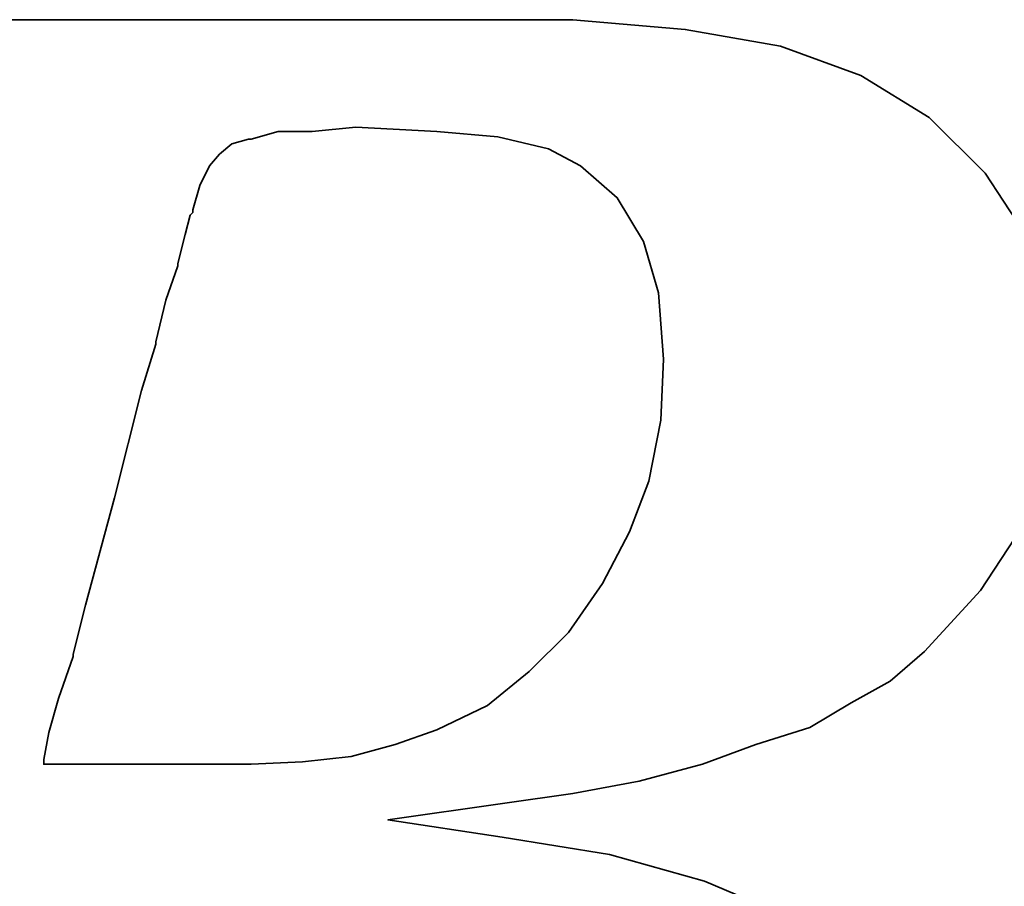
# Model space of a CAD drawing. Header units: inches. Extents: x 22 to 529, y 46 to 401.
# Tile 31 of 50: x 203.64 to 205.01, y 112.56 to 113.76. Entities that reach past the tile are written whole.
import ezdxf

# ---------------------------------------------------------------- set-up
doc = ezdxf.new("R2010")
doc.units = ezdxf.units.IN
doc.header["$LTSCALE"] = 0.1
doc.layers.add('DIM', color=4, linetype='Continuous')
doc.layers.add('layer 1', color=7, linetype='Continuous')

# ---------------------------------------------------------------- blocks, each defined once
blk = doc.blocks.new('TBI MOTION logo(完整正式版)')
at = {"layer": 'layer 1', "color": 22, "lineweight": 35}
for points, knots in [([(-64.65375, -6.86375), (-64.65375, -6.86375), (-64.84375, -7.29625), (-64.84375, -7.29625), (-64.84375, -7.29625), (-64.84375, -7.29625), (-64.86875, -7.34375), (-64.86875, -7.34375), (-64.86875, -7.34375), (-64.86875, -7.34375), (-64.86875, -7.36875), (-64.86875, -7.36875), (-64.86875, -7.36875), (-64.86875, -7.36875), (-65.15375, -7.65375), (-65.15375, -7.65375), (-65.15375, -7.65375), (-65.15375, -7.65375), (-65.17875, -7.65375), (-65.17875, -7.65375), (-65.17875, -7.65375), (-65.17875, -7.65375), (-65.20375, -7.67875), (-65.20375, -7.67875), (-65.20375, -7.67875), (-65.20375, -7.67875), (-65.58875, -7.87125), (-65.58875, -7.87125), (-65.58875, -7.87125), (-65.58875, -7.87125), (-65.63375, -7.87125), (-65.63375, -7.87125), (-65.63375, -7.87125), (-65.63375, -7.87125), (-65.65875, -7.89375), (-65.65875, -7.89375), (-65.65875, -7.89375), (-65.65875, -7.89375), (-66.09375, -7.94375), (-66.09375, -7.94375), (-66.09375, -7.94375), (-66.09375, -7.94375), (-66.11375, -7.94375), (-66.11375, -7.94375), (-66.11375, -7.94375), (-66.11375, -7.94375), (-66.16375, -7.94375), (-66.16375, -7.94375), (-66.16375, -7.94375), (-66.16375, -7.94375), (-66.30875, -7.94375), (-66.30875, -7.94375), (-66.30875, -7.94375), (-66.30875, -7.94375), (-66.69375, -7.94375), (-66.69375, -7.94375), (-66.69375, -7.94375), (-66.69375, -7.94375), (-67.07375, -7.94375), (-67.07375, -7.94375), (-67.07375, -7.94375), (-67.07375, -7.94375), (-67.12375, -7.94375), (-67.12375, -7.94375), (-67.12375, -7.94375), (-67.12375, -7.94375), (-67.12375, -7.96625), (-67.12375, -7.96625), (-67.12375, -7.96625), (-67.12375, -7.96625), (-67.14875, -7.99125), (-67.14875, -7.99125), (-67.14875, -7.99125), (-67.14875, -7.99125), (-67.24375, -8.34875), (-67.24375, -8.34875), (-67.24375, -8.34875), (-67.24375, -8.34875), (-67.31375, -8.68625), (-67.31375, -8.68625), (-67.31375, -8.68625), (-67.31375, -8.68625), (-67.26875, -8.68625), (-67.26875, -8.68625), (-67.26875, -8.68625), (-67.26875, -8.68625), (-67.07375, -8.68625), (-67.07375, -8.68625), (-67.07375, -8.68625), (-67.07375, -8.68625), (-66.54875, -8.68625), (-66.54875, -8.68625), (-66.54875, -8.68625), (-66.54875, -8.68625), (-65.82625, -8.68625), (-65.82625, -8.68625), (-65.82625, -8.68625), (-65.82625, -8.68625), (-65.01375, -8.68625), (-65.01375, -8.68625), (-65.01375, -8.68625), (-65.01375, -8.68625), (-64.05375, -8.68625), (-64.05375, -8.68625), (-64.05375, -8.68625), (-64.05375, -8.68625), (-62.08375, -8.68625), (-62.08375, -8.68625), (-62.08375, -8.68625), (-62.08375, -8.68625), (-60.06875, -8.68625), (-60.06875, -8.68625), (-60.06875, -8.68625), (-60.06875, -8.68625), (-59.10875, -8.68625), (-59.10875, -8.68625), (-59.10875, -8.68625), (-59.10875, -8.68625), (-58.29375, -8.68625), (-58.29375, -8.68625), (-58.29375, -8.68625), (-58.29375, -8.68625), (-57.57375, -8.68625), (-57.57375, -8.68625), (-57.57375, -8.68625), (-57.57375, -8.68625), (-57.04875, -8.68625), (-57.04875, -8.68625), (-57.04875, -8.68625), (-57.04875, -8.68625), (-56.85375, -8.68625), (-56.85375, -8.68625), (-56.85375, -8.68625), (-56.85375, -8.68625), (-56.70875, -8.68625), (-56.70875, -8.68625), (-56.70875, -8.68625), (-56.70875, -8.68625), (-56.61375, -8.68625), (-56.61375, -8.68625), (-56.61375, -8.68625), (-56.61375, -8.68625), (-56.56875, -8.68625), (-56.56875, -8.68625), (-56.56875, -8.68625), (-56.56875, -8.68625), (-55.65375, -8.63875), (-55.65375, -8.63875), (-55.65375, -8.63875), (-55.65375, -8.63875), (-54.76875, -8.51875), (-54.76875, -8.51875), (-54.76875, -8.51875), (-54.76875, -8.51875), (-53.90375, -8.30375), (-53.90375, -8.30375), (-53.90375, -8.30375), (-53.90375, -8.30375), (-53.08875, -8.03875), (-53.08875, -8.03875), (-53.08875, -8.03875), (-53.08875, -8.03875), (-52.34375, -7.65375), (-52.34375, -7.65375), (-52.34375, -7.65375), (-52.34375, -7.65375), (-51.69875, -7.29625), (-51.69875, -7.29625), (-51.69875, -7.29625), (-51.69875, -7.29625), (-51.21875, -6.91125), (-51.21875, -6.91125), (-51.21875, -6.91125), (-51.21875, -6.91125), (-50.83375, -6.50375), (-50.83375, -6.50375), (-50.83375, -6.50375), (-50.83375, -6.50375), (-50.44875, -5.94875), (-50.44875, -5.94875), (-50.44875, -5.94875), (-50.44875, -5.94875), (-50.13875, -5.30375), (-50.13875, -5.30375), (-50.13875, -5.30375), (-50.13875, -5.30375), (-49.99375, -4.65375), (-49.99375, -4.65375), (-49.99375, -4.65375), (-49.99375, -4.65375), (-49.92375, -3.98375), (-49.92375, -3.98375), (-49.92375, -3.98375), (-49.92375, -3.98375), (-49.99375, -3.19374), (-49.99375, -3.19374), (-49.99375, -3.19374), (-49.99375, -3.19374), (-50.23374, -2.44874), (-50.23374, -2.44874), (-50.23374, -2.44874), (-50.23374, -2.44874), (-50.59375, -1.87374), (-50.59375, -1.87374), (-50.59375, -1.87374), (-50.59375, -1.87374), (-51.09875, -1.31874), (-51.09875, -1.31874), (-51.09875, -1.31874), (-51.09875, -1.31874), (-51.74375, -0.81875), (-51.74375, -0.81875), (-51.74375, -0.81875), (-51.74375, -0.81875), (-52.53875, -0.48125), (-52.53875, -0.48125), (-52.53875, -0.48125), (-52.53875, -0.48125), (-53.47375, -0.21875), (-53.47375, -0.21875), (-53.47375, -0.21875), (-53.47375, -0.21875), (-54.52875, -0.04874), (-54.52875, -0.04874), (-54.52875, -0.04874), (-54.52875, -0.04874), (-55.65375, 0.12125), (-55.65375, 0.12125), (-55.65375, 0.12125), (-55.65375, 0.12125), (-54.50375, 0.28624), (-54.50375, 0.28624), (-54.50375, 0.28624), (-54.50375, 0.28624), (-53.83375, 0.38124), (-53.83375, 0.38124), (-53.83375, 0.38124), (-53.83375, 0.38124), (-53.18375, 0.50125), (-53.18375, 0.50125), (-53.18375, 0.50125), (-53.18375, 0.50125), (-52.55875, 0.66874), (-52.55875, 0.66874), (-52.55875, 0.66874), (-52.55875, 0.66874), (-52.03375, 0.86124), (-52.03375, 0.86124), (-52.03375, 0.86124), (-52.03375, 0.86124), (-51.50374, 1.03124), (-51.50374, 1.03124), (-51.50374, 1.03124), (-51.50374, 1.03124), (-51.09875, 1.27125), (-51.09875, 1.27125), (-51.09875, 1.27125), (-51.09875, 1.27125), (-50.71375, 1.48624), (-50.71375, 1.48624), (-50.71375, 1.48624), (-50.71375, 1.48624), (-50.37625, 1.77625), (-50.37625, 1.77625), (-50.37625, 1.77625), (-50.37625, 1.77625), (-49.82375, 2.37625), (-49.82375, 2.37625), (-49.82375, 2.37625), (-49.82375, 2.37625), (-49.41875, 2.99625), (-49.41875, 2.99625), (-49.41875, 2.99625), (-49.41875, 2.99625), (-49.22375, 3.76625), (-49.22375, 3.76625), (-49.22375, 3.76625), (-49.22375, 3.76625), (-49.15375, 4.50874), (-49.15375, 4.50874), (-49.15375, 4.50874), (-49.15375, 4.50874), (-49.20375, 5.25125), (-49.20375, 5.25125), (-49.20375, 5.25125), (-49.20375, 5.25125), (-49.41875, 5.92625), (-49.41875, 5.92625), (-49.41875, 5.92625), (-49.41875, 5.92625), (-49.77875, 6.47625), (-49.77875, 6.47625), (-49.77875, 6.47625), (-49.77875, 6.47625), (-50.33125, 7.02624), (-50.33125, 7.02624), (-50.33125, 7.02624), (-50.33125, 7.02624), (-51.00125, 7.43625), (-51.00125, 7.43625), (-51.00125, 7.43625), (-51.00125, 7.43625), (-51.79375, 7.72625), (-51.79375, 7.72625), (-51.79375, 7.72625), (-51.79375, 7.72625), (-52.72875, 7.89124), (-52.72875, 7.89124), (-52.72875, 7.89124), (-52.72875, 7.89124), (-53.83375, 7.98625), (-53.83375, 7.98625), (-53.83375, 7.98625), (-53.83375, 7.98625), (-53.92875, 7.98625), (-53.92875, 7.98625), (-53.92875, 7.98625), (-53.92875, 7.98625), (-54.26375, 7.98625), (-54.26375, 7.98625), (-54.26375, 7.98625), (-54.26375, 7.98625), (-54.74375, 7.98625), (-54.74375, 7.98625), (-54.74375, 7.98625), (-54.74375, 7.98625), (-55.36875, 7.98625), (-55.36875, 7.98625), (-55.36875, 7.98625), (-55.36875, 7.98625), (-56.13375, 7.98625), (-56.13375, 7.98625), (-56.13375, 7.98625), (-56.13375, 7.98625), (-56.94875, 7.98625), (-56.94875, 7.98625), (-56.94875, 7.98625), (-56.94875, 7.98625), (-58.77625, 7.98625), (-58.77625, 7.98625), (-58.77625, 7.98625), (-58.77625, 7.98625), (-60.59875, 7.98625), (-60.59875, 7.98625), (-60.59875, 7.98625), (-60.59875, 7.98625), (-61.41375, 7.98625), (-61.41375, 7.98625), (-61.41375, 7.98625), (-61.41375, 7.98625), (-62.17875, 7.98625), (-62.17875, 7.98625), (-62.17875, 7.98625), (-62.17875, 7.98625), (-62.80375, 7.98625), (-62.80375, 7.98625), (-62.80375, 7.98625), (-62.80375, 7.98625), (-63.30625, 7.98625), (-63.30625, 7.98625), (-63.30625, 7.98625), (-63.30625, 7.98625), (-63.57375, 7.98625), (-63.57375, 7.98625), (-63.57375, 7.98625), (-63.57375, 7.98625), (-63.57375, 7.96375), (-63.57375, 7.96375), (-63.57375, 7.96375), (-63.57375, 7.96375), (-63.59875, 7.94125), (-63.59875, 7.94125), (-63.59875, 7.94125), (-63.59875, 7.94125), (-63.69375, 7.55625), (-63.69375, 7.55625), (-63.69375, 7.55625), (-63.69375, 7.55625), (-63.76375, 7.24624), (-63.76375, 7.24624), (-63.76375, 7.24624), (-63.76375, 7.24624), (-63.23875, 7.24624), (-63.23875, 7.24624), (-63.23875, 7.24624), (-63.23875, 7.24624), (-62.75875, 7.24624), (-62.75875, 7.24624), (-62.75875, 7.24624), (-62.75875, 7.24624), (-62.61125, 7.24624), (-62.61125, 7.24624), (-62.61125, 7.24624), (-62.61125, 7.24624), (-62.56625, 7.24624), (-62.56625, 7.24624), (-62.56625, 7.24624), (-62.56625, 7.24624), (-62.22875, 7.24624), (-62.22875, 7.24624), (-62.22875, 7.24624), (-62.22875, 7.24624), (-62.20375, 7.24624), (-62.20375, 7.24624), (-62.20375, 7.24624), (-62.20375, 7.24624), (-62.17875, 7.21875), (-62.17875, 7.21875), (-62.17875, 7.21875), (-62.17875, 7.21875), (-61.96375, 7.17125), (-61.96375, 7.17125), (-61.96375, 7.17125), (-61.96375, 7.17125), (-61.72375, 7.12624), (-61.72375, 7.12624), (-61.72375, 7.12624), (-61.72375, 7.12624), (-61.70375, 7.12624), (-61.70375, 7.12624), (-61.70375, 7.12624), (-61.70375, 7.12624), (-61.55875, 7.07624), (-61.55875, 7.07624), (-61.55875, 7.07624), (-61.55875, 7.07624), (-61.50875, 7.07624), (-61.50875, 7.07624), (-61.50875, 7.07624), (-61.50875, 7.07624), (-61.48375, 7.02624), (-61.48375, 7.02624), (-61.48375, 7.02624), (-61.48375, 7.02624), (-61.31875, 6.83375), (-61.31875, 6.83375), (-61.31875, 6.83375), (-61.31875, 6.83375), (-61.29375, 6.81125), (-61.29375, 6.81125), (-61.29375, 6.81125), (-61.29375, 6.81125), (-61.29375, 6.78625), (-61.29375, 6.78625), (-61.29375, 6.78625), (-61.29375, 6.78625), (-61.19875, 6.50124), (-61.19875, 6.50124), (-61.19875, 6.50124), (-61.19875, 6.50124), (-61.17375, 6.45124), (-61.17375, 6.45124), (-61.17375, 6.45124), (-61.17375, 6.45124), (-61.19875, 6.40625), (-61.19875, 6.40625), (-61.19875, 6.40625), (-61.19875, 6.40625), (-61.26875, 5.99624), (-61.26875, 5.99624), (-61.26875, 5.99624), (-61.26875, 5.99624), (-61.26875, 5.85125), (-61.26875, 5.85125), (-61.26875, 5.85125), (-61.26875, 5.85125), (-61.26875, 5.82625), (-61.26875, 5.82625), (-61.26875, 5.82625), (-61.26875, 5.82625), (-61.29375, 5.80625), (-61.29375, 5.80625), (-61.29375, 5.80625), (-61.29375, 5.80625), (-61.34125, 5.66125), (-61.34125, 5.66125), (-61.34125, 5.66125), (-61.34125, 5.66125), (-61.41375, 5.44625), (-61.41375, 5.44625), (-61.41375, 5.44625), (-61.41375, 5.44625), (-61.48375, 5.15625), (-61.48375, 5.15625), (-61.48375, 5.15625), (-61.48375, 5.15625), (-61.58375, 4.82124), (-61.58375, 4.82124), (-61.58375, 4.82124), (-61.58375, 4.82124), (-61.79875, 4.00375), (-61.79875, 4.00375), (-61.79875, 4.00375), (-61.79875, 4.00375), (-62.05875, 2.99625), (-62.05875, 2.99625), (-62.05875, 2.99625), (-62.05875, 2.99625), (-62.34875, 1.91625), (-62.34875, 1.91625), (-62.34875, 1.91625), (-62.34875, 1.91625), (-62.97375, -0.41124), (-62.97375, -0.41124), (-62.97375, -0.41124), (-62.97375, -0.41124), (-63.59875, -2.75875), (-63.59875, -2.75875), (-63.59875, -2.75875), (-63.59875, -2.75875), (-63.88375, -3.86374), (-63.88375, -3.86374), (-63.88375, -3.86374), (-63.88375, -3.86374), (-64.14875, -4.82374), (-64.14875, -4.82374), (-64.14875, -4.82374), (-64.14875, -4.82374), (-64.36375, -5.64125), (-64.36375, -5.64125), (-64.36375, -5.64125), (-64.36375, -5.64125), (-64.43625, -5.97625), (-64.43625, -5.97625), (-64.43625, -5.97625), (-64.43625, -5.97625), (-64.50875, -6.28625), (-64.50875, -6.28625), (-64.50875, -6.28625), (-64.50875, -6.28625), (-64.50875, -6.30875), (-64.50875, -6.30875), (-64.50875, -6.30875), (-64.50875, -6.30875), (-64.57875, -6.50375), (-64.57875, -6.50375), (-64.57875, -6.50375), (-64.57875, -6.50375), (-64.62875, -6.69625), (-64.62875, -6.69625), (-64.62875, -6.69625), (-64.62875, -6.69625), (-64.62875, -6.76875), (-64.62875, -6.76875), (-64.62875, -6.76875), (-64.62875, -6.76875), (-64.62875, -6.81375), (-64.62875, -6.81375), (-64.62875, -6.81375), (-64.62875, -6.81375), (-64.62875, -6.83875), (-64.62875, -6.83875), (-64.62875, -6.83875), (-64.62875, -6.83875), (-64.65375, -6.86375), (-64.65375, -6.86375)], [0, 0, 0, 0, 0.0071942, 0.0071942, 0.0071942, 0.0071942, 0.0143885, 0.0143885, 0.0143885, 0.0143885, 0.0215827, 0.0215827, 0.0215827, 0.0215827, 0.028777, 0.028777, 0.028777, 0.028777, 0.0359712, 0.0359712, 0.0359712, 0.0359712, 0.0431655, 0.0431655, 0.0431655, 0.0431655, 0.0503597, 0.0503597, 0.0503597, 0.0503597, 0.057554, 0.057554, 0.057554, 0.057554, 0.0647482, 0.0647482, 0.0647482, 0.0647482, 0.0719424, 0.0719424, 0.0719424, 0.0719424, 0.0791367, 0.0791367, 0.0791367, 0.0791367, 0.0863309, 0.0863309, 0.0863309, 0.0863309, 0.0935252, 0.0935252, 0.0935252, 0.0935252, 0.1007194, 0.1007194, 0.1007194, 0.1007194, 0.1079137, 0.1079137, 0.1079137, 0.1079137, 0.1151079, 0.1151079, 0.1151079, 0.1151079, 0.1223022, 0.1223022, 0.1223022, 0.1223022, 0.1294964, 0.1294964, 0.1294964, 0.1294964, 0.1366906, 0.1366906, 0.1366906, 0.1366906, 0.1438849, 0.1438849, 0.1438849, 0.1438849, 0.1510791, 0.1510791, 0.1510791, 0.1510791, 0.1582734, 0.1582734, 0.1582734, 0.1582734, 0.1654676, 0.1654676, 0.1654676, 0.1654676, 0.1726619, 0.1726619, 0.1726619, 0.1726619, 0.1798561, 0.1798561, 0.1798561, 0.1798561, 0.1870504, 0.1870504, 0.1870504, 0.1870504, 0.1942446, 0.1942446, 0.1942446, 0.1942446, 0.2014388, 0.2014388, 0.2014388, 0.2014388, 0.2086331, 0.2086331, 0.2086331, 0.2086331, 0.2158273, 0.2158273, 0.2158273, 0.2158273, 0.2230216, 0.2230216, 0.2230216, 0.2230216, 0.2302158, 0.2302158, 0.2302158, 0.2302158, 0.2374101, 0.2374101, 0.2374101, 0.2374101, 0.2446043, 0.2446043, 0.2446043, 0.2446043, 0.2517986, 0.2517986, 0.2517986, 0.2517986, 0.2589928, 0.2589928, 0.2589928, 0.2589928, 0.2661871, 0.2661871, 0.2661871, 0.2661871, 0.2733813, 0.2733813, 0.2733813, 0.2733813, 0.2805755, 0.2805755, 0.2805755, 0.2805755, 0.2877698, 0.2877698, 0.2877698, 0.2877698, 0.294964, 0.294964, 0.294964, 0.294964, 0.3021583, 0.3021583, 0.3021583, 0.3021583, 0.3093525, 0.3093525, 0.3093525, 0.3093525, 0.3165468, 0.3165468, 0.3165468, 0.3165468, 0.323741, 0.323741, 0.323741, 0.323741, 0.3309353, 0.3309353, 0.3309353, 0.3309353, 0.3381295, 0.3381295, 0.3381295, 0.3381295, 0.3453237, 0.3453237, 0.3453237, 0.3453237, 0.352518, 0.352518, 0.352518, 0.352518, 0.3597122, 0.3597122, 0.3597122, 0.3597122, 0.3669065, 0.3669065, 0.3669065, 0.3669065, 0.3741007, 0.3741007, 0.3741007, 0.3741007, 0.381295, 0.381295, 0.381295, 0.381295, 0.3884892, 0.3884892, 0.3884892, 0.3884892, 0.3956835, 0.3956835, 0.3956835, 0.3956835, 0.4028777, 0.4028777, 0.4028777, 0.4028777, 0.4100719, 0.4100719, 0.4100719, 0.4100719, 0.4172662, 0.4172662, 0.4172662, 0.4172662, 0.4244604, 0.4244604, 0.4244604, 0.4244604, 0.4316547, 0.4316547, 0.4316547, 0.4316547, 0.4388489, 0.4388489, 0.4388489, 0.4388489, 0.4460432, 0.4460432, 0.4460432, 0.4460432, 0.4532374, 0.4532374, 0.4532374, 0.4532374, 0.4604317, 0.4604317, 0.4604317, 0.4604317, 0.4676259, 0.4676259, 0.4676259, 0.4676259, 0.4748201, 0.4748201, 0.4748201, 0.4748201, 0.4820144, 0.4820144, 0.4820144, 0.4820144, 0.4892086, 0.4892086, 0.4892086, 0.4892086, 0.4964029, 0.4964029, 0.4964029, 0.4964029, 0.5035971, 0.5035971, 0.5035971, 0.5035971, 0.5107914, 0.5107914, 0.5107914, 0.5107914, 0.5179856, 0.5179856, 0.5179856, 0.5179856, 0.5251799, 0.5251799, 0.5251799, 0.5251799, 0.5323741, 0.5323741, 0.5323741, 0.5323741, 0.5395683, 0.5395683, 0.5395683, 0.5395683, 0.5467626, 0.5467626, 0.5467626, 0.5467626, 0.5539568, 0.5539568, 0.5539568, 0.5539568, 0.5611511, 0.5611511, 0.5611511, 0.5611511, 0.5683453, 0.5683453, 0.5683453, 0.5683453, 0.5755396, 0.5755396, 0.5755396, 0.5755396, 0.5827338, 0.5827338, 0.5827338, 0.5827338, 0.5899281, 0.5899281, 0.5899281, 0.5899281, 0.5971223, 0.5971223, 0.5971223, 0.5971223, 0.6043165, 0.6043165, 0.6043165, 0.6043165, 0.6115108, 0.6115108, 0.6115108, 0.6115108, 0.618705, 0.618705, 0.618705, 0.618705, 0.6258993, 0.6258993, 0.6258993, 0.6258993, 0.6330935, 0.6330935, 0.6330935, 0.6330935, 0.6402878, 0.6402878, 0.6402878, 0.6402878, 0.647482, 0.647482, 0.647482, 0.647482, 0.6546763, 0.6546763, 0.6546763, 0.6546763, 0.6618705, 0.6618705, 0.6618705, 0.6618705, 0.6690647, 0.6690647, 0.6690647, 0.6690647, 0.676259, 0.676259, 0.676259, 0.676259, 0.6834532, 0.6834532, 0.6834532, 0.6834532, 0.6906475, 0.6906475, 0.6906475, 0.6906475, 0.6978417, 0.6978417, 0.6978417, 0.6978417, 0.705036, 0.705036, 0.705036, 0.705036, 0.7122302, 0.7122302, 0.7122302, 0.7122302, 0.7194245, 0.7194245, 0.7194245, 0.7194245, 0.7266187, 0.7266187, 0.7266187, 0.7266187, 0.7338129, 0.7338129, 0.7338129, 0.7338129, 0.7410072, 0.7410072, 0.7410072, 0.7410072, 0.7482014, 0.7482014, 0.7482014, 0.7482014, 0.7553957, 0.7553957, 0.7553957, 0.7553957, 0.7625899, 0.7625899, 0.7625899, 0.7625899, 0.7697842, 0.7697842, 0.7697842, 0.7697842, 0.7769784, 0.7769784, 0.7769784, 0.7769784, 0.7841727, 0.7841727, 0.7841727, 0.7841727, 0.7913669, 0.7913669, 0.7913669, 0.7913669, 0.7985612, 0.7985612, 0.7985612, 0.7985612, 0.8057554, 0.8057554, 0.8057554, 0.8057554, 0.8129496, 0.8129496, 0.8129496, 0.8129496, 0.8201439, 0.8201439, 0.8201439, 0.8201439, 0.8273381, 0.8273381, 0.8273381, 0.8273381, 0.8345324, 0.8345324, 0.8345324, 0.8345324, 0.8417266, 0.8417266, 0.8417266, 0.8417266, 0.8489209, 0.8489209, 0.8489209, 0.8489209, 0.8561151, 0.8561151, 0.8561151, 0.8561151, 0.8633094, 0.8633094, 0.8633094, 0.8633094, 0.8705036, 0.8705036, 0.8705036, 0.8705036, 0.8776978, 0.8776978, 0.8776978, 0.8776978, 0.8848921, 0.8848921, 0.8848921, 0.8848921, 0.8920863, 0.8920863, 0.8920863, 0.8920863, 0.8992806, 0.8992806, 0.8992806, 0.8992806, 0.9064748, 0.9064748, 0.9064748, 0.9064748, 0.9136691, 0.9136691, 0.9136691, 0.9136691, 0.9208633, 0.9208633, 0.9208633, 0.9208633, 0.9280576, 0.9280576, 0.9280576, 0.9280576, 0.9352518, 0.9352518, 0.9352518, 0.9352518, 0.942446, 0.942446, 0.942446, 0.942446, 0.9496403, 0.9496403, 0.9496403, 0.9496403, 0.9568345, 0.9568345, 0.9568345, 0.9568345, 0.9640288, 0.9640288, 0.9640288, 0.9640288, 0.971223, 0.971223, 0.971223, 0.971223, 0.9784173, 0.9784173, 0.9784173, 0.9784173, 0.9856115, 0.9856115, 0.9856115, 0.9856115, 0.9928058, 0.9928058, 0.9928058, 0.9928058, 1, 1, 1, 1]), ([(-57.50375, 6.35625), (-57.50375, 6.35625), (-57.57375, 6.11625), (-57.57375, 6.11625), (-57.57375, 6.11625), (-57.57375, 6.11625), (-57.57375, 6.09125), (-57.57375, 6.09125), (-57.57375, 6.09125), (-57.57375, 6.09125), (-57.59875, 6.06625), (-57.59875, 6.06625), (-57.59875, 6.06625), (-57.59875, 6.06625), (-57.64875, 5.87625), (-57.64875, 5.87625), (-57.64875, 5.87625), (-57.64875, 5.87625), (-57.71875, 5.58875), (-57.71875, 5.58875), (-57.71875, 5.58875), (-57.71875, 5.58875), (-57.71875, 5.56625), (-57.71875, 5.56625), (-57.71875, 5.56625), (-57.71875, 5.56625), (-57.83875, 5.23125), (-57.83875, 5.23125), (-57.83875, 5.23125), (-57.83875, 5.23125), (-57.93625, 4.82124), (-57.93625, 4.82124), (-57.93625, 4.82124), (-57.93625, 4.82124), (-57.93625, 4.79624), (-57.93625, 4.79624), (-57.93625, 4.79624), (-57.93625, 4.79624), (-58.07875, 4.34125), (-58.07875, 4.34125), (-58.07875, 4.34125), (-58.07875, 4.34125), (-58.34375, 3.28625), (-58.34375, 3.28625), (-58.34375, 3.28625), (-58.34375, 3.28625), (-58.62875, 2.23124), (-58.62875, 2.23124), (-58.62875, 2.23124), (-58.62875, 2.23124), (-58.74875, 1.75125), (-58.74875, 1.75125), (-58.74875, 1.75125), (-58.74875, 1.75125), (-58.74875, 1.72625), (-58.74875, 1.72625), (-58.74875, 1.72625), (-58.74875, 1.72625), (-58.89375, 1.31625), (-58.89375, 1.31625), (-58.89375, 1.31625), (-58.89375, 1.31625), (-58.98875, 0.98124), (-58.98875, 0.98124), (-58.98875, 0.98124), (-58.98875, 0.98124), (-59.03875, 0.71625), (-59.03875, 0.71625), (-59.03875, 0.71625), (-59.03875, 0.71625), (-59.03875, 0.66874), (-59.03875, 0.66874), (-59.03875, 0.66874), (-59.03875, 0.66874), (-58.91875, 0.66874), (-58.91875, 0.66874), (-58.91875, 0.66874), (-58.91875, 0.66874), (-58.53375, 0.66874), (-58.53375, 0.66874), (-58.53375, 0.66874), (-58.53375, 0.66874), (-58.10375, 0.66874), (-58.10375, 0.66874), (-58.10375, 0.66874), (-58.10375, 0.66874), (-57.66875, 0.66874), (-57.66875, 0.66874), (-57.66875, 0.66874), (-57.66875, 0.66874), (-57.33375, 0.66874), (-57.33375, 0.66874), (-57.33375, 0.66874), (-57.33375, 0.66874), (-57.09375, 0.66874), (-57.09375, 0.66874), (-57.09375, 0.66874), (-57.09375, 0.66874), (-56.99875, 0.66874), (-56.99875, 0.66874), (-56.99875, 0.66874), (-56.99875, 0.66874), (-56.49375, 0.69374), (-56.49375, 0.69374), (-56.49375, 0.69374), (-56.49375, 0.69374), (-56.01375, 0.74374), (-56.01375, 0.74374), (-56.01375, 0.74374), (-56.01375, 0.74374), (-55.58375, 0.86124), (-55.58375, 0.86124), (-55.58375, 0.86124), (-55.58375, 0.86124), (-55.17375, 1.00624), (-55.17375, 1.00624), (-55.17375, 1.00624), (-55.17375, 1.00624), (-54.67375, 1.24625), (-54.67375, 1.24625), (-54.67375, 1.24625), (-54.67375, 1.24625), (-54.26375, 1.58124), (-54.26375, 1.58124), (-54.26375, 1.58124), (-54.26375, 1.58124), (-53.87875, 1.96374), (-53.87875, 1.96374), (-53.87875, 1.96374), (-53.87875, 1.96374), (-53.54375, 2.44625), (-53.54375, 2.44625), (-53.54375, 2.44625), (-53.54375, 2.44625), (-53.27875, 2.95125), (-53.27875, 2.95125), (-53.27875, 2.95125), (-53.27875, 2.95125), (-53.08875, 3.45124), (-53.08875, 3.45124), (-53.08875, 3.45124), (-53.08875, 3.45124), (-52.96875, 4.05124), (-52.96875, 4.05124), (-52.96875, 4.05124), (-52.96875, 4.05124), (-52.94375, 4.65125), (-52.94375, 4.65125), (-52.94375, 4.65125), (-52.94375, 4.65125), (-52.99375, 5.30125), (-52.99375, 5.30125), (-52.99375, 5.30125), (-52.99375, 5.30125), (-53.13875, 5.80625), (-53.13875, 5.80625), (-53.13875, 5.80625), (-53.13875, 5.80625), (-53.39875, 6.23625), (-53.39875, 6.23625), (-53.39875, 6.23625), (-53.39875, 6.23625), (-53.75875, 6.54875), (-53.75875, 6.54875), (-53.75875, 6.54875), (-53.75875, 6.54875), (-54.07375, 6.71625), (-54.07375, 6.71625), (-54.07375, 6.71625), (-54.07375, 6.71625), (-54.57375, 6.83375), (-54.57375, 6.83375), (-54.57375, 6.83375), (-54.57375, 6.83375), (-55.17375, 6.88625), (-55.17375, 6.88625), (-55.17375, 6.88625), (-55.17375, 6.88625), (-55.96875, 6.93125), (-55.96875, 6.93125), (-55.96875, 6.93125), (-55.96875, 6.93125), (-56.39875, 6.88625), (-56.39875, 6.88625), (-56.39875, 6.88625), (-56.39875, 6.88625), (-56.42125, 6.88625), (-56.42125, 6.88625), (-56.42125, 6.88625), (-56.42125, 6.88625), (-56.73375, 6.88625), (-56.73375, 6.88625), (-56.73375, 6.88625), (-56.73375, 6.88625), (-56.99875, 6.81125), (-56.99875, 6.81125), (-56.99875, 6.81125), (-56.99875, 6.81125), (-57.02375, 6.81125), (-57.02375, 6.81125), (-57.02375, 6.81125), (-57.02375, 6.81125), (-57.18875, 6.76625), (-57.18875, 6.76625), (-57.18875, 6.76625), (-57.18875, 6.76625), (-57.30875, 6.66625), (-57.30875, 6.66625), (-57.30875, 6.66625), (-57.30875, 6.66625), (-57.40875, 6.54875), (-57.40875, 6.54875), (-57.40875, 6.54875), (-57.40875, 6.54875), (-57.50375, 6.35625), (-57.50375, 6.35625)], [0, 0, 0, 0, 0.0185185, 0.0185185, 0.0185185, 0.0185185, 0.037037, 0.037037, 0.037037, 0.037037, 0.0555556, 0.0555556, 0.0555556, 0.0555556, 0.0740741, 0.0740741, 0.0740741, 0.0740741, 0.0925926, 0.0925926, 0.0925926, 0.0925926, 0.1111111, 0.1111111, 0.1111111, 0.1111111, 0.1296296, 0.1296296, 0.1296296, 0.1296296, 0.1481481, 0.1481481, 0.1481481, 0.1481481, 0.1666667, 0.1666667, 0.1666667, 0.1666667, 0.1851852, 0.1851852, 0.1851852, 0.1851852, 0.2037037, 0.2037037, 0.2037037, 0.2037037, 0.2222222, 0.2222222, 0.2222222, 0.2222222, 0.2407407, 0.2407407, 0.2407407, 0.2407407, 0.2592593, 0.2592593, 0.2592593, 0.2592593, 0.2777778, 0.2777778, 0.2777778, 0.2777778, 0.2962963, 0.2962963, 0.2962963, 0.2962963, 0.3148148, 0.3148148, 0.3148148, 0.3148148, 0.3333333, 0.3333333, 0.3333333, 0.3333333, 0.3518519, 0.3518519, 0.3518519, 0.3518519, 0.3703704, 0.3703704, 0.3703704, 0.3703704, 0.3888889, 0.3888889, 0.3888889, 0.3888889, 0.4074074, 0.4074074, 0.4074074, 0.4074074, 0.4259259, 0.4259259, 0.4259259, 0.4259259, 0.4444444, 0.4444444, 0.4444444, 0.4444444, 0.462963, 0.462963, 0.462963, 0.462963, 0.4814815, 0.4814815, 0.4814815, 0.4814815, 0.5, 0.5, 0.5, 0.5, 0.5185185, 0.5185185, 0.5185185, 0.5185185, 0.537037, 0.537037, 0.537037, 0.537037, 0.5555556, 0.5555556, 0.5555556, 0.5555556, 0.5740741, 0.5740741, 0.5740741, 0.5740741, 0.5925926, 0.5925926, 0.5925926, 0.5925926, 0.6111111, 0.6111111, 0.6111111, 0.6111111, 0.6296296, 0.6296296, 0.6296296, 0.6296296, 0.6481481, 0.6481481, 0.6481481, 0.6481481, 0.6666667, 0.6666667, 0.6666667, 0.6666667, 0.6851852, 0.6851852, 0.6851852, 0.6851852, 0.7037037, 0.7037037, 0.7037037, 0.7037037, 0.7222222, 0.7222222, 0.7222222, 0.7222222, 0.7407407, 0.7407407, 0.7407407, 0.7407407, 0.7592593, 0.7592593, 0.7592593, 0.7592593, 0.7777778, 0.7777778, 0.7777778, 0.7777778, 0.7962963, 0.7962963, 0.7962963, 0.7962963, 0.8148148, 0.8148148, 0.8148148, 0.8148148, 0.8333333, 0.8333333, 0.8333333, 0.8333333, 0.8518519, 0.8518519, 0.8518519, 0.8518519, 0.8703704, 0.8703704, 0.8703704, 0.8703704, 0.8888889, 0.8888889, 0.8888889, 0.8888889, 0.9074074, 0.9074074, 0.9074074, 0.9074074, 0.9259259, 0.9259259, 0.9259259, 0.9259259, 0.9444444, 0.9444444, 0.9444444, 0.9444444, 0.962963, 0.962963, 0.962963, 0.962963, 0.9814815, 0.9814815, 0.9814815, 0.9814815, 1, 1, 1, 1])]:
    blk.add_open_spline(points, degree=3, knots=knots, dxfattribs=at)

msp = doc.modelspace()

# ---------------------------------------------------------------- block references
at = {"layer": 'DIM', "xscale": 0.141750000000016, "yscale": 0.1417499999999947, "zscale": 0.14175}
msp.add_blockref('TBI MOTION logo(完整正式版)', (212.0417, 112.6321), dxfattribs=at)

doc.saveas('drawing.dxf')
